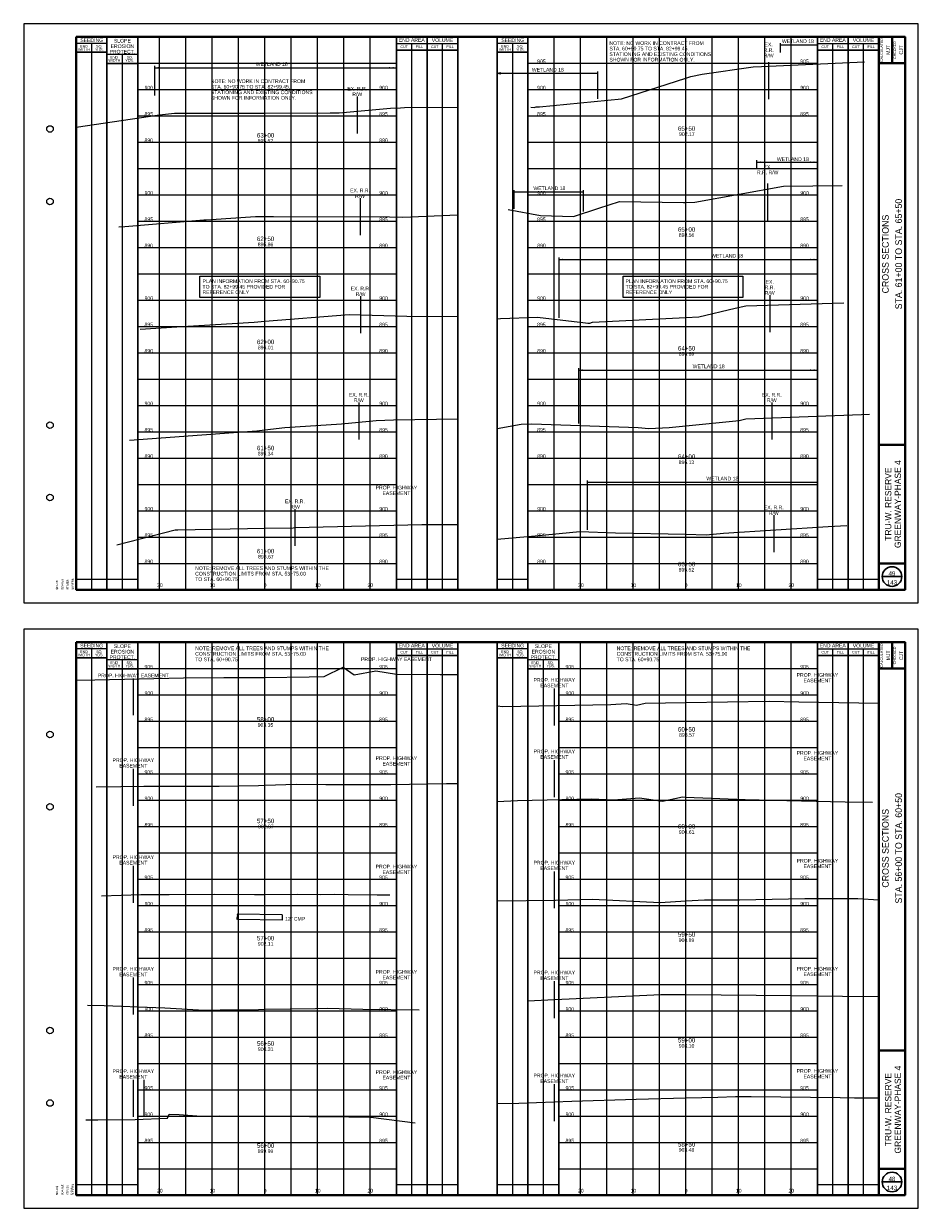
# Paper-space layout 'Layout1' of a CAD drawing. Header units: feet. Extents: x -1005 to 2379, y -670 to 6548.
# Tile 16 of 69: x -10 to 160, y 918 to 1142. Entities that reach past the tile are written whole.
import ezdxf
from ezdxf.enums import TextEntityAlignment as Align

# ---------------------------------------------------------------- set-up
doc = ezdxf.new("R2010")
doc.units = ezdxf.units.FT
doc.header["$LTSCALE"] = 5
doc.header["$MEASUREMENT"] = 0
for name, pattern in [('DGN Style 2', [150.837143, 90.502286, -60.334857]), ('DGN Style 3', [211.172, 150.837143, -60.334857]), ('DGN Style 5', [105.586, 45.251143, -60.334857]), ('esmtrrex', [4.75, 0.8, -0.325, -0.325, 0.8, -0.3, 0.8, -0.3, 0.8, -0.3]), ('esmtshpr', [5.35, 1, -0.175, -0.175, 4])]:
    doc.linetypes.add(name, pattern=pattern)
for name, color, linetype, lineweight in [('DR_X_Storm_Sewer', 151, 'DGN Style 5', 0), ('DR_X_Text', 7, 'Continuous', 0), ('EV_Ecological_Text', 7, 'Continuous', 13), ('RW_P_Esmt_SH', 193, 'esmtshpr', 40), ('RW_X_Esmt_RR', 6, 'esmtrrex', 30), ('SH_Border', 7, 'Continuous', 40), ('SH_Data', 7, 'Continuous', 0), ('SH_Major_Grid_Line', 254, 'Continuous', 13), ('SH_Text', 7, 'Continuous', 13), ('TX_P_5', 7, 'Continuous', 13), ('TX_P_Misc', 7, 'Continuous', 13), ('TX_X_5', 7, 'Continuous', 0), ('XS_X_Ground_Line', 3, 'DGN Style 2', 13)]:
    doc.layers.add(name, color=color, linetype=linetype, lineweight=lineweight)
doc.layers.add('SH_Cut_Line', color=7, linetype='DGN Style 3', lineweight=0, plot=False)
doc.styles.add('Slanted-Normal LS 0.50', font='font31.shx', dxfattribs={"height": 0.14})
doc.styles.add('Slanted-Sub Title', font='font31.shx', dxfattribs={"height": 0.17})
doc.styles.add('Style-CHAR_FAST_FONT', font='CHAR_FAST_FONT.shx')
doc.styles.add('Style-FONT1', font='FONT1.shx')
doc.styles.add('Style-font30', font='font30.shx')
doc.styles.add('Style-font31', font='font31.shx')
doc.styles.add('Style-font70', font='font70.shx')

# ---------------------------------------------------------------- blocks, each defined once
blk = doc.blocks.new('STAMP')
at = {"layer": 'TX_P_Misc', "linetype": 'Continuous', "lineweight": 13, "style": 'Style-CHAR_FAST_FONT'}
for s, p in [('$FILE$', (-0.773, 0)), ('$DATE$', (-0.573, 0)), ('$TIME$', (-0.373, 0)), ('$USER$', (-0.173, 0))]:
    blk.add_text(s, height=0.078, rotation=90, dxfattribs=at).set_placement(p, align=Align.TOP_LEFT)
blk = doc.blocks.new('XS POINT_64')
at = {"layer": 'RW_P_Esmt_SH', "linetype": 'Continuous', "lineweight": 13}
blk.add_line((0, 3.5), (0, -3.5), dxfattribs=at)
blk = doc.blocks.new('XS POINT_65')
at = {"layer": 'RW_P_Esmt_SH', "linetype": 'Continuous', "lineweight": 13}
blk.add_line((0, 3.5), (0, -3.5), dxfattribs=at)
blk = doc.blocks.new('XS POINT_66')
at = {"layer": 'RW_P_Esmt_SH', "linetype": 'Continuous', "lineweight": 13}
blk.add_line((0, 3.5), (0, -3.5), dxfattribs=at)
blk = doc.blocks.new('XS POINT_67')
at = {"layer": 'RW_P_Esmt_SH', "linetype": 'Continuous', "lineweight": 13}
blk.add_line((0, 3.5), (0, -3.5), dxfattribs=at)
blk = doc.blocks.new('XS POINT_68')
at = {"layer": 'RW_P_Esmt_SH', "linetype": 'Continuous', "lineweight": 13}
blk.add_line((0, 3.5), (0, -3.5), dxfattribs=at)
blk = doc.blocks.new('XS POINT_69')
at = {"layer": 'RW_P_Esmt_SH', "linetype": 'Continuous', "lineweight": 13}
blk.add_line((0, 3.5), (0, -3.5), dxfattribs=at)
blk = doc.blocks.new('XS POINT_70')
at = {"layer": 'RW_P_Esmt_SH', "linetype": 'Continuous', "lineweight": 13}
blk.add_line((0, 3.5), (0, -3.5), dxfattribs=at)
blk = doc.blocks.new('XS POINT_71')
at = {"layer": 'RW_P_Esmt_SH', "linetype": 'Continuous', "lineweight": 13}
blk.add_line((0, 3.5), (0, -3.5), dxfattribs=at)
blk = doc.blocks.new('XS POINT_72')
at = {"layer": 'RW_P_Esmt_SH', "linetype": 'Continuous', "lineweight": 13}
blk.add_line((0, 3.5), (0, -3.5), dxfattribs=at)
blk = doc.blocks.new('XS POINT_73')
at = {"layer": 'RW_P_Esmt_SH', "linetype": 'Continuous', "lineweight": 13}
blk.add_line((0, 3.5), (0, -3.5), dxfattribs=at)
blk = doc.blocks.new('XS POINT_74')
at = {"layer": 'RW_P_Esmt_SH', "linetype": 'Continuous', "lineweight": 13}
blk.add_line((0, 3.5), (0, -3.5), dxfattribs=at)
blk = doc.blocks.new('XS POINT_75')
at = {"layer": 'RW_P_Esmt_SH', "linetype": 'Continuous', "lineweight": 13}
blk.add_line((0, 3.5), (0, -3.5), dxfattribs=at)
blk = doc.blocks.new('XS POINT_76')
at = {"layer": 'RW_P_Esmt_SH', "linetype": 'Continuous', "lineweight": 13}
blk.add_line((0, 3.5), (0, -3.5), dxfattribs=at)
blk = doc.blocks.new('XS POINT_77')
at = {"layer": 'RW_P_Esmt_SH', "linetype": 'Continuous', "lineweight": 13}
blk.add_line((0, 3.5), (0, -3.5), dxfattribs=at)
blk = doc.blocks.new('XS POINT_78')
at = {"layer": 'RW_P_Esmt_SH', "linetype": 'Continuous', "lineweight": 13}
blk.add_line((0, 3.5), (0, -3.5), dxfattribs=at)
blk = doc.blocks.new('XS POINT_79')
at = {"layer": 'RW_P_Esmt_SH', "linetype": 'Continuous', "lineweight": 13}
blk.add_line((0, 3.5), (0, -3.5), dxfattribs=at)
blk = doc.blocks.new('XS POINT_80')
at = {"layer": 'RW_P_Esmt_SH', "linetype": 'Continuous', "lineweight": 13}
blk.add_line((0, 3.5), (0, -3.5), dxfattribs=at)
blk = doc.blocks.new('XS POINT_81')
at = {"layer": 'RW_P_Esmt_SH', "linetype": 'Continuous', "lineweight": 13}
blk.add_line((0, 3.5), (0, -3.5), dxfattribs=at)
blk = doc.blocks.new('XS POINT_82')
at = {"layer": 'RW_P_Esmt_SH', "linetype": 'Continuous', "lineweight": 13}
blk.add_line((0, 3.5), (0, -3.5), dxfattribs=at)
blk = doc.blocks.new('XS POINT_83')
at = {"layer": 'RW_P_Esmt_SH', "linetype": 'Continuous', "lineweight": 13}
blk.add_line((0, 3.5), (0, -3.5), dxfattribs=at)
blk = doc.blocks.new('XS POINT_84')
at = {"layer": 'RW_P_Esmt_SH', "linetype": 'Continuous', "lineweight": 13}
blk.add_line((0, 3.5), (0, -3.5), dxfattribs=at)
blk = doc.blocks.new('XS POINT_85')
at = {"layer": 'RW_P_Esmt_SH', "linetype": 'Continuous', "lineweight": 13}
blk.add_line((0, 3.5), (0, -3.5), dxfattribs=at)
blk = doc.blocks.new('XS POINT_86')
at = {"layer": 'RW_X_Esmt_RR', "linetype": 'DGN Style 3', "lineweight": 0}
blk.add_line((0, 3.5), (0, -3.5), dxfattribs=at)
blk = doc.blocks.new('XS POINT_87')
at = {"layer": 'RW_X_Esmt_RR', "linetype": 'DGN Style 3', "lineweight": 0}
blk.add_line((0, 3.5), (0, -3.5), dxfattribs=at)
blk = doc.blocks.new('XS POINT_88')
at = {"layer": 'RW_X_Esmt_RR', "linetype": 'DGN Style 3', "lineweight": 0}
blk.add_line((0, 3.5), (0, -3.5), dxfattribs=at)
blk = doc.blocks.new('XS POINT_89')
at = {"layer": 'RW_X_Esmt_RR', "linetype": 'DGN Style 3', "lineweight": 0}
blk.add_line((0, 3.5), (0, -3.5), dxfattribs=at)
blk = doc.blocks.new('XS POINT_90')
at = {"layer": 'RW_X_Esmt_RR', "linetype": 'DGN Style 3', "lineweight": 0}
blk.add_line((0, 3.5), (0, -3.5), dxfattribs=at)
blk = doc.blocks.new('XS POINT_91')
at = {"layer": 'RW_X_Esmt_RR', "linetype": 'DGN Style 3', "lineweight": 0}
blk.add_line((0, 3.5), (0, -3.5), dxfattribs=at)
blk = doc.blocks.new('XS POINT_92')
at = {"layer": 'RW_X_Esmt_RR', "linetype": 'DGN Style 3', "lineweight": 0}
blk.add_line((0, 3.5), (0, -3.5), dxfattribs=at)
blk = doc.blocks.new('XS POINT_93')
at = {"layer": 'RW_X_Esmt_RR', "linetype": 'DGN Style 3', "lineweight": 0}
blk.add_line((0, 3.5), (0, -3.5), dxfattribs=at)
blk = doc.blocks.new('XS POINT_94')
at = {"layer": 'RW_X_Esmt_RR', "linetype": 'DGN Style 3', "lineweight": 0}
blk.add_line((0, 3.5), (0, -3.5), dxfattribs=at)
blk = doc.blocks.new('XS POINT_95')
at = {"layer": 'RW_X_Esmt_RR', "linetype": 'DGN Style 3', "lineweight": 0}
blk.add_line((0, 3.5), (0, -3.5), dxfattribs=at)

psp = doc.layouts.get("Layout1")

# ---------------------------------------------------------------- linework, layer by layer
at = {"layer": 'DR_X_Storm_Sewer'}
for p, q in [((39.14, 973.23), (30.59, 973.35)), ((39.18, 972.23), (30.63, 972.35)), ((39.18, 972.23), (39.18, 973.23))]:
    psp.add_line(p, q, dxfattribs=at)
at = {"layer": 'DR_X_Storm_Sewer', "extrusion": (0, 0, -1)}
psp.add_arc((-31.02, 972.56), 0.474, 334.0379, 37.8343, dxfattribs=at)
at = {"layer": 'DR_X_Storm_Sewer'}
psp.add_arc((30.21, 973.06), 0.474, 334.0379, 37.8343, dxfattribs=at)
at = {"layer": 'EV_Ecological_Text', "color": 97, "linetype": 'Continuous', "lineweight": 0}
for p, q in [((133.8, 1137.04), (133.8, 1138.82)), ((133.8, 1138.47), (140.83, 1138.47)), ((14.93, 1128.88), (14.93, 1134.49)), ((14.93, 1134.14), (60.83, 1134.14)), ((99.11, 1133.06), (80, 1133.06)), ((99.11, 1128.23), (99.11, 1133.41)), ((129.32, 1115.14), (129.32, 1116.56)), ((129.32, 1116.21), (140.83, 1116.21)), ((83.21, 1107.33), (83.21, 1110.89)), ((83.21, 1110.54), (96.36, 1110.54)), ((96.36, 1106.84), (96.36, 1110.89)), ((91.73, 1086.64), (91.73, 1098.07)), ((91.73, 1097.72), (140.83, 1097.72)), ((95.51, 1066.57), (95.51, 1077.07)), ((95.51, 1076.72), (140.83, 1076.72)), ((97.12, 1046.34), (97.12, 1055.75)), ((97.12, 1055.4), (140.83, 1055.4))]:
    psp.add_line(p, q, dxfattribs=at)
at = {"layer": 'EV_Ecological_Text', "color": 4, "linetype": 'Continuous', "lineweight": 0, "flags": 128}
psp.add_lwpolyline([(80, 1133.09), (80.55, 1133.2), (80.55, 1132.92), (80, 1133.03)], dxfattribs=at)
at = {"layer": 'EV_Ecological_Text', "color": 4, "linetype": 'Continuous', "lineweight": 0}
for points in [[(134.5, 1138.33), (133.8, 1138.47), (134.5, 1138.61)], [(15.63, 1134), (14.93, 1134.14), (15.63, 1134.28)], [(130.02, 1116.07), (129.32, 1116.21), (130.02, 1116.35)], [(83.91, 1110.4), (83.21, 1110.54), (83.91, 1110.68)], [(92.43, 1097.58), (91.73, 1097.72), (92.43, 1097.86)], [(96.21, 1076.58), (95.51, 1076.72), (96.21, 1076.86)], [(97.82, 1055.26), (97.12, 1055.4), (97.82, 1055.54)]]:
    psp.add_solid(points, dxfattribs=at)
at = {"layer": 'EV_Ecological_Text', "color": 4, "linetype": 'Continuous', "lineweight": 0, "extrusion": (0, 0, -1)}
for points in [[(-139.43, 1138.61), (-140.13, 1138.47), (-139.43, 1138.33)], [(-140.13, 1138.61), (-140.83, 1138.47), (-140.13, 1138.33)], [(-59.43, 1134.28), (-60.13, 1134.14), (-59.43, 1134)], [(-60.13, 1134.28), (-60.83, 1134.14), (-60.13, 1134)], [(-98.41, 1133.2), (-99.11, 1133.06), (-98.41, 1132.92)], [(-139.43, 1116.35), (-140.13, 1116.21), (-139.43, 1116.07)], [(-140.13, 1116.35), (-140.83, 1116.21), (-140.13, 1116.07)], [(-95.66, 1110.68), (-96.36, 1110.54), (-95.66, 1110.4)], [(-139.43, 1097.86), (-140.13, 1097.72), (-139.43, 1097.58)], [(-140.13, 1097.86), (-140.83, 1097.72), (-140.13, 1097.58)], [(-139.43, 1076.86), (-140.13, 1076.72), (-139.43, 1076.58)], [(-140.13, 1076.86), (-140.83, 1076.72), (-140.13, 1076.58)], [(-139.43, 1055.54), (-140.13, 1055.4), (-139.43, 1055.26)], [(-140.13, 1055.54), (-140.83, 1055.4), (-140.13, 1055.26)]]:
    psp.add_solid(points, dxfattribs=at)
at = {"layer": 'SH_Border', "color": 7, "linetype": 'Continuous', "lineweight": 40}
for p, q in [((152.5, 1035), (152.5, 1140)), ((155, 1140), (155, 1135)), ((152.5, 1135), (157.5, 1135)), ((152.5, 1062.5), (157.5, 1062.5)), ((152.5, 1040), (157.5, 1040)), ((152.5, 920), (152.5, 1025)), ((155, 1025), (155, 1020)), ((152.5, 1020), (157.5, 1020)), ((152.5, 947.5), (157.5, 947.5)), ((152.5, 925), (157.5, 925))]:
    psp.add_line(p, q, dxfattribs=at)
at = {"layer": 'SH_Border', "color": 7, "linetype": 'Continuous', "lineweight": 40, "flags": 128}
for points in [[(0, 1140), (157.5, 1140), (157.5, 1035), (0, 1035), (0, 1140)], [(0, 1025), (157.5, 1025), (157.5, 920), (0, 920), (0, 1025)]]:
    psp.add_lwpolyline(points, close=True, dxfattribs=at)
at = {"layer": 'SH_Border', "color": 7, "linetype": 'Continuous', "lineweight": 0}
for centre in [(-5, 1122.5), (-5, 1108.75), (-5, 1066.25), (-5, 1052.5), (-5, 1007.5), (-5, 993.75), (-5, 951.25), (-5, 937.5)]:
    psp.add_circle(centre, 0.625, dxfattribs=at)
at = {"layer": 'SH_Cut_Line', "color": 7, "linetype": 'DGN Style 3', "lineweight": 0, "flags": 128}
for points in [[(-10, 1032.5), (160, 1032.5), (160, 1142.5), (-10, 1142.5), (-10, 1032.5)], [(-10, 917.5), (160, 917.5), (160, 1027.5), (-10, 1027.5), (-10, 917.5)]]:
    psp.add_lwpolyline(points, close=True, dxfattribs=at)
at = {"layer": 'SH_Data', "color": 7, "linetype": 'Continuous', "lineweight": 0}
for p, q in [((5.83, 1138.75), (0, 1138.75)), ((60.83, 1138.75), (72.5, 1138.75)), ((85.83, 1138.75), (80, 1138.75)), ((140.83, 1138.75), (152.5, 1138.75)), ((11.66, 1136.67), (5.83, 1136.67)), ((5.83, 1023.75), (0, 1023.75)), ((60.83, 1023.75), (72.5, 1023.75)), ((85.83, 1023.75), (80, 1023.75)), ((140.83, 1023.75), (152.5, 1023.75)), ((11.66, 1021.67), (5.83, 1021.67)), ((91.66, 1021.67), (85.83, 1021.67))]:
    psp.add_line(p, q, dxfattribs=at)
at = {"layer": 'SH_Data', "color": 7, "linetype": 'Continuous', "lineweight": 13}
for p, q in [((2.92, 1035), (2.92, 1138.75)), ((63.75, 1035), (63.75, 1138.75)), ((69.58, 1035), (69.58, 1138.75)), ((82.92, 1035), (82.92, 1138.75)), ((143.75, 1035), (143.75, 1138.75)), ((149.58, 1035), (149.58, 1138.75)), ((8.75, 1035), (8.75, 1136.67)), ((0, 1037), (11.66, 1037)), ((60.83, 1037), (72.5, 1037)), ((80, 1037), (85.83, 1037)), ((140.83, 1037), (152.5, 1037)), ((2.92, 920), (2.92, 1023.75)), ((63.75, 920), (63.75, 1023.75)), ((69.58, 920), (69.58, 1023.75)), ((82.92, 920), (82.92, 1023.75)), ((143.75, 920), (143.75, 1023.75)), ((149.58, 920), (149.58, 1023.75)), ((8.75, 920), (8.75, 1021.67)), ((88.75, 920), (88.75, 1021.67)), ((0, 922), (11.66, 922)), ((60.83, 922), (72.5, 922)), ((80, 922), (91.66, 922)), ((140.83, 922), (152.5, 922))]:
    psp.add_line(p, q, dxfattribs=at)
at = {"layer": 'SH_Data', "color": 7, "linetype": 'Continuous', "lineweight": 30}
for p, q in [((5.83, 1035), (5.83, 1140)), ((11.66, 1035), (11.66, 1140)), ((60.83, 1035), (60.83, 1140)), ((66.67, 1035), (66.67, 1140)), ((72.5, 1035), (72.5, 1140)), ((80, 1035), (80, 1140)), ((85.83, 1035), (85.83, 1140)), ((140.83, 1035), (140.83, 1140)), ((146.67, 1035), (146.67, 1140)), ((5.83, 1137.08), (0, 1137.08)), ((60.83, 1137.5), (72.5, 1137.5)), ((85.83, 1137.08), (80, 1137.08)), ((140.83, 1137.5), (152.5, 1137.5)), ((11.66, 1134.96), (5.83, 1134.96)), ((153.12, 1037.5), (156.88, 1037.5)), ((5.83, 920), (5.83, 1025)), ((11.66, 920), (11.66, 1025)), ((60.83, 920), (60.83, 1025)), ((66.67, 920), (66.67, 1025)), ((72.5, 920), (72.5, 1025)), ((80, 920), (80, 1025)), ((85.83, 920), (85.83, 1025)), ((91.66, 920), (91.66, 1025)), ((140.83, 920), (140.83, 1025)), ((146.67, 920), (146.67, 1025)), ((5.83, 1022.08), (0, 1022.08)), ((60.83, 1022.5), (72.5, 1022.5)), ((85.83, 1022.08), (80, 1022.08)), ((140.83, 1022.5), (152.5, 1022.5)), ((11.66, 1019.96), (5.83, 1019.96)), ((91.66, 1019.96), (85.83, 1019.96)), ((153.12, 922.5), (156.88, 922.5))]:
    psp.add_line(p, q, dxfattribs=at)
for centre in [(155, 1037.5), (155, 922.5)]:
    psp.add_circle(centre, 1.87, dxfattribs=at)
at = {"layer": 'SH_Major_Grid_Line', "color": 254, "linetype": 'Continuous', "lineweight": 13}
for p, q in [((15.83, 1035), (15.83, 1140)), ((20.83, 1035), (20.83, 1140)), ((25.83, 1035), (25.83, 1140)), ((30.83, 1035), (30.83, 1140)), ((35.83, 1035), (35.83, 1140)), ((40.83, 1035), (40.83, 1140)), ((45.83, 1035), (45.83, 1140)), ((50.83, 1035), (50.83, 1140)), ((55.83, 1035), (55.83, 1140)), ((90.83, 1035), (90.83, 1140)), ((95.83, 1035), (95.83, 1140)), ((100.83, 1035), (100.83, 1140)), ((105.83, 1035), (105.83, 1140)), ((110.83, 1035), (110.83, 1140)), ((115.83, 1035), (115.83, 1140)), ((120.83, 1035), (120.83, 1140)), ((125.83, 1035), (125.83, 1140)), ((130.83, 1035), (130.83, 1140)), ((135.83, 1035), (135.83, 1140)), ((5.83, 1135), (60.83, 1135)), ((85.83, 1135), (140.83, 1135)), ((11.66, 1130), (60.83, 1130)), ((85.83, 1130), (140.83, 1130)), ((11.66, 1125), (60.83, 1125)), ((85.83, 1125), (140.83, 1125)), ((11.66, 1120), (60.83, 1120)), ((85.83, 1120), (140.83, 1120)), ((11.66, 1115), (60.83, 1115)), ((85.83, 1115), (140.83, 1115)), ((11.66, 1110), (60.83, 1110)), ((85.83, 1110), (140.83, 1110)), ((11.66, 1105), (60.83, 1105)), ((85.83, 1105), (140.83, 1105)), ((11.66, 1100), (60.83, 1100)), ((85.83, 1100), (140.83, 1100)), ((11.66, 1095), (60.83, 1095)), ((85.83, 1095), (140.83, 1095)), ((11.66, 1090), (60.83, 1090)), ((85.83, 1090), (140.83, 1090)), ((11.66, 1085), (60.83, 1085)), ((85.83, 1085), (140.83, 1085)), ((11.66, 1080), (60.83, 1080)), ((85.83, 1080), (140.83, 1080)), ((11.66, 1075), (60.83, 1075)), ((85.83, 1075), (140.83, 1075)), ((11.66, 1070), (60.83, 1070)), ((85.83, 1070), (140.83, 1070)), ((11.66, 1065), (60.83, 1065)), ((85.83, 1065), (140.83, 1065)), ((11.66, 1060), (60.83, 1060)), ((85.83, 1060), (140.83, 1060)), ((11.66, 1055), (60.83, 1055)), ((85.83, 1055), (140.83, 1055)), ((11.66, 1050), (60.83, 1050)), ((85.83, 1050), (140.83, 1050)), ((11.66, 1045), (60.83, 1045)), ((85.83, 1045), (140.83, 1045)), ((11.66, 1040), (60.83, 1040)), ((85.83, 1040), (140.83, 1040)), ((15.83, 920), (15.83, 1025)), ((20.83, 920), (20.83, 1025)), ((25.83, 920), (25.83, 1025)), ((30.83, 920), (30.83, 1025)), ((35.83, 920), (35.83, 1025)), ((40.83, 920), (40.83, 1025)), ((45.83, 920), (45.83, 1025)), ((50.83, 920), (50.83, 1025)), ((55.83, 920), (55.83, 1025)), ((95.83, 920), (95.83, 1025)), ((100.83, 920), (100.83, 1025)), ((105.83, 920), (105.83, 1025)), ((110.83, 920), (110.83, 1025)), ((115.83, 920), (115.83, 1025)), ((120.83, 920), (120.83, 1025)), ((125.83, 920), (125.83, 1025)), ((130.83, 920), (130.83, 1025)), ((135.83, 920), (135.83, 1025)), ((11.66, 1020), (60.83, 1020)), ((91.66, 1020), (140.83, 1020)), ((11.66, 1015), (60.83, 1015)), ((91.66, 1015), (140.83, 1015)), ((11.66, 1010), (60.83, 1010)), ((91.66, 1010), (140.83, 1010)), ((11.66, 1005), (60.83, 1005)), ((91.66, 1005), (140.83, 1005)), ((11.66, 1000), (60.83, 1000)), ((91.66, 1000), (140.83, 1000)), ((11.66, 995), (60.83, 995)), ((91.66, 995), (140.83, 995)), ((11.66, 990), (60.83, 990)), ((91.66, 990), (140.83, 990)), ((11.66, 985), (60.83, 985)), ((91.66, 985), (140.83, 985)), ((11.66, 980), (60.83, 980)), ((91.66, 980), (140.83, 980)), ((11.66, 975), (60.83, 975)), ((91.66, 975), (140.83, 975)), ((11.66, 970), (60.83, 970)), ((91.66, 970), (140.83, 970)), ((11.66, 965), (60.83, 965)), ((91.66, 965), (140.83, 965)), ((11.66, 960), (60.83, 960)), ((91.66, 960), (140.83, 960)), ((11.66, 955), (60.83, 955)), ((91.66, 955), (140.83, 955)), ((11.66, 950), (60.83, 950)), ((91.66, 950), (140.83, 950)), ((11.66, 945), (60.83, 945)), ((91.66, 945), (140.83, 945)), ((11.66, 940), (60.83, 940)), ((91.66, 940), (140.83, 940)), ((11.66, 935), (60.83, 935)), ((91.66, 935), (140.83, 935)), ((11.66, 930), (60.83, 930)), ((91.66, 930), (140.83, 930)), ((11.66, 925), (60.83, 925)), ((91.66, 925), (140.83, 925))]:
    psp.add_line(p, q, dxfattribs=at)
at = {"layer": 'TX_P_5', "flags": 128}
for points in [[(23.5, 1094.55), (46.27, 1094.55), (46.27, 1090.47), (23.5, 1090.47), (23.5, 1094.55)], [(103.89, 1094.55), (126.66, 1094.55), (126.66, 1090.47), (103.89, 1090.47), (103.89, 1094.55)]]:
    psp.add_lwpolyline(points, close=True, dxfattribs=at)
at = {"layer": 'XS_X_Ground_Line', "flags": 128}
for points in [[(86.39, 1126.62), (86.99, 1126.56), (87.39, 1126.69), (88, 1126.69), (103.6, 1128.23), (115.83, 1132.17), (116.77, 1132.47), (118.92, 1132.89), (128.62, 1134.33), (130.19, 1134.35), (149.76, 1135.28)], [(0, 1122.87), (15.78, 1125.22), (18.64, 1125.49), (35.83, 1125.52), (48.21, 1125.55), (49.96, 1125.55), (59.68, 1126.45), (61.61, 1126.53), (62.35, 1126.56), (72.5, 1126.66)], [(82.05, 1107.19), (88.2, 1106.08), (94.48, 1105.88), (99.27, 1107.44), (103.23, 1108.73), (115.37, 1108.54), (115.83, 1108.56), (117.51, 1108.62), (134.39, 1111.67), (145.54, 1111.74)], [(8.07, 1103.91), (9.23, 1104.01), (24.22, 1105.22), (24.7, 1105.26), (25.64, 1105.32), (34.08, 1105.87), (35.83, 1105.86), (37.5, 1105.85), (59.52, 1105.83), (62.06, 1105.76), (72.5, 1106.22)], [(80, 1086.42), (80.59, 1086.53), (87.64, 1086.76), (96.78, 1085.71), (97.23, 1085.63), (97.61, 1085.62), (98.11, 1085.78), (115.83, 1086.69), (118.27, 1086.82), (125.18, 1088.45), (127.22, 1088.93), (145.83, 1089.47)], [(12.16, 1084.45), (19.09, 1084.91), (33.81, 1085.84), (35.83, 1086.01), (51.86, 1087.29), (62.78, 1086.96), (72.5, 1086.9)], [(10.08, 1063.4), (29.84, 1064.84), (34.32, 1065.15), (35.83, 1065.34), (39.62, 1065.8), (50.4, 1066.51), (56.98, 1067.12), (60.29, 1067.23), (72.5, 1067.43)], [(80, 1065.61), (84.54, 1066.46), (86.56, 1066.53), (106.77, 1065.82), (108.77, 1065.61), (112.64, 1065.81), (115.83, 1066.13), (125.95, 1067.12), (127.22, 1067.45), (149.22, 1068.27), (150.74, 1068.32)], [(7.73, 1043.49), (18.78, 1046.34), (19.28, 1046.36), (35.83, 1046.67), (41.2, 1046.77), (41.6, 1046.81), (65.68, 1047.35), (70.55, 1047.4), (72.5, 1047.41)], [(80, 1044.62), (87.22, 1045.24), (95.7, 1046.04), (102.47, 1045.81), (115.83, 1045.52), (119.66, 1045.44), (122.97, 1045.75), (142.86, 1047.02), (146.42, 1047.16)], [(0, 1017.8), (3.49, 1017.87), (20.4, 1018.28), (28.04, 1018.29), (35.83, 1018.35), (44.23, 1018.47), (47.08, 1018.54), (50.7, 1020.31), (52.83, 1018.85), (56.93, 1019.56), (60.87, 1018.94), (69.13, 1018.91), (72.5, 1018.86)], [(80, 1012.91), (81.03, 1012.84), (101.56, 1013.18), (104.48, 1013.38), (106.47, 1013.09), (108.07, 1013.46), (115.83, 1013.57), (131.63, 1013.81), (137.29, 1013.72), (152.5, 1013.42)], [(3.78, 997.55), (8.47, 997.61), (12.81, 997.65), (22.22, 997.67), (27.15, 997.68), (34.64, 997.83), (35.83, 997.87), (41.83, 998.07), (47.4, 998.02), (58.7, 997.97), (59.76, 998), (70.35, 998.18), (72.18, 998.19), (72.5, 998.19)], [(80, 994.75), (83.82, 994.93), (97.87, 995.3), (102.06, 995.11), (107.03, 995.46), (111.38, 994.84), (115.2, 995.64), (115.83, 995.61), (127.08, 995.13), (135.04, 994.98), (146.13, 994.71), (151.32, 994.67)], [(4.79, 976.86), (12.23, 977.09), (17.63, 977.13), (26.26, 977.19), (33.85, 977.09), (35.83, 977.11), (41.94, 977.16), (46.48, 977.13), (49.01, 977.15), (51.63, 977.13), (57.14, 977.06), (59.57, 977.03)], [(80, 975.92), (91.03, 976), (98.09, 976.24), (110.92, 975.56), (115.83, 975.89), (119.34, 976.12), (126.05, 976.08), (138.44, 976.37), (148.49, 976.35), (152.5, 976.12)], [(85.78, 956.9), (89.59, 957.08), (111.06, 958.14), (115.83, 958.1), (135.93, 957.92), (145.59, 957.82), (152.5, 957.7)], [(2.1, 956.08), (5.29, 956.04), (15.09, 955.66), (16.84, 955.56), (24.31, 955.16), (27.36, 955.22), (34.62, 955.29), (35.83, 955.31), (45.45, 955.47), (47.71, 955.49), (54.46, 955.35), (65.14, 955.19)], [(80, 937.41), (84.12, 937.47), (94.13, 937.85), (106.36, 938.22), (115.83, 938.48), (121.93, 938.64), (125.23, 938.72), (126.64, 938.74), (128.21, 938.76), (145.13, 938.55), (147.86, 938.48), (152.5, 938.5)], [(1.83, 934.31), (4.1, 934.32), (11.21, 934.39), (17.31, 934.63), (17.65, 935.37), (19.56, 935.34), (23.73, 935.01), (27.15, 935.06), (35.83, 934.99), (36.76, 934.99), (51.81, 934.9), (55.98, 934.84), (64.41, 933.75)]]:
    psp.add_lwpolyline(points, dxfattribs=at)

# ---------------------------------------------------------------- block references
at = {"layer": 'RW_P_Esmt_SH', "linetype": 'Continuous', "lineweight": 13}
for name, p in [('XS POINT_85', (60.83, 1049.24)), ('XS POINT_74', (60.83, 1017.78)), ('XS POINT_73', (10.83, 1014.64)), ('XS POINT_84', (140.83, 1013.65)), ('XS POINT_83', (90.83, 1012.7)), ('XS POINT_72', (60.83, 997.85)), ('XS POINT_81', (90.83, 999.12)), ('XS POINT_82', (140.83, 998.84)), ('XS POINT_71', (10.83, 997.47)), ('XS POINT_69', (10.83, 979.05)), ('XS POINT_79', (90.83, 978)), ('XS POINT_80', (140.83, 978.36)), ('XS POINT_70', (60.83, 977.25)), ('XS POINT_67', (10.83, 957.82)), ('XS POINT_68', (60.83, 957.25)), ('XS POINT_78', (140.83, 957.86)), ('XS POINT_77', (90.83, 957.13)), ('XS POINT_64', (10.83, 938.39)), ('XS POINT_66', (12.83, 938.39)), ('XS POINT_65', (60.83, 938.22)), ('XS POINT_75', (90.83, 937.56)), ('XS POINT_76', (140.83, 938.44))]:
    psp.add_blockref(name, p, dxfattribs=at)
at = {"layer": 'RW_X_Esmt_RR', "linetype": 'DGN Style 3', "lineweight": 0}
for name, p in [('XS POINT_95', (131.56, 1131.68)), ('XS POINT_90', (53.38, 1125.17)), ('XS POINT_94', (131.37, 1108.64)), ('XS POINT_89', (53.91, 1105.84)), ('XS POINT_88', (54.02, 1087.22)), ('XS POINT_93', (131.76, 1087.43)), ('XS POINT_87', (53.68, 1067.04)), ('XS POINT_92', (132.15, 1067.04)), ('XS POINT_86', (41.54, 1046.8)), ('XS POINT_91', (132.53, 1045.63))]:
    psp.add_blockref(name, p, dxfattribs=at)
at = {"layer": 'TX_P_Misc', "linetype": 'Continuous', "lineweight": 13, "xscale": 5, "yscale": 5, "zscale": 5}
for p in [(0, 1035), (0, 920)]:
    psp.add_blockref('STAMP', p, dxfattribs=at)

# ---------------------------------------------------------------- texts
at = {"layer": 'DR_X_Text', "style": 'Style-font31'}
psp.add_text('12" CMP', height=0.7, dxfattribs=at).set_placement((41.58, 972.83), align=Align.TOP_CENTER)
at = {"layer": 'EV_Ecological_Text', "color": 7, "linetype": 'Continuous', "lineweight": 0, "style": 'Slanted-Normal LS 0.50'}
for p in [(137.12, 1139.17), (37.13, 1134.84), (136.16, 1116.77), (123.67, 1098.42), (120.16, 1077.42), (122.76, 1056.1)]:
    psp.add_text('WETLAND 18', height=0.7, dxfattribs=at).set_placement(p, align=Align.MIDDLE_CENTER)
for p in [(86.56, 1133.76), (86.86, 1111.24)]:
    psp.add_text('WETLAND 18', height=0.7, dxfattribs=at).set_placement(p, align=Align.MIDDLE_LEFT)
at = {"layer": 'RW_P_Esmt_SH', "linetype": 'Continuous', "lineweight": 13, "char_height": 0.7, "attachment_point": 2, "line_spacing_factor": 0.9, "style": 'Style-font31'}
for s, insert in [('PROP. HIGHWAY\\PEASEMENT', (60.83, 1054.74)), ('PROP. HIGHWAY EASEMENT', (60.83, 1022.14)), ('PROP. HIGHWAY EASEMENT', (10.83, 1019.05)), ('PROP. HIGHWAY\\PEASEMENT', (90.83, 1018.2)), ('PROP. HIGHWAY\\PEASEMENT', (140.83, 1019.15)), ('PROP. HIGHWAY\\PEASEMENT', (90.83, 1004.62)), ('PROP. HIGHWAY\\PEASEMENT', (140.83, 1004.34)), ('PROP. HIGHWAY\\PEASEMENT', (10.83, 1002.97)), ('PROP. HIGHWAY\\PEASEMENT', (60.83, 1003.35)), ('PROP. HIGHWAY\\PEASEMENT', (10.83, 984.55)), ('PROP. HIGHWAY\\PEASEMENT', (90.83, 983.5)), ('PROP. HIGHWAY\\PEASEMENT', (140.83, 983.86)), ('PROP. HIGHWAY\\PEASEMENT', (60.83, 982.75)), ('PROP. HIGHWAY\\PEASEMENT', (10.83, 963.32)), ('PROP. HIGHWAY\\PEASEMENT', (140.83, 963.36)), ('PROP. HIGHWAY\\PEASEMENT', (60.83, 962.75)), ('PROP. HIGHWAY\\PEASEMENT', (90.83, 962.63)), ('PROP. HIGHWAY\\PEASEMENT', (10.83, 943.89)), ('PROP. HIGHWAY\\PEASEMENT', (60.83, 943.72)), ('PROP. HIGHWAY\\PEASEMENT', (90.83, 943.06)), ('PROP. HIGHWAY\\PEASEMENT', (140.83, 943.94))]:
    psp.add_mtext(s, dxfattribs=dict(at, insert=insert))
at = {"layer": 'RW_X_Esmt_RR', "linetype": 'Continuous', "lineweight": 0, "char_height": 0.7, "attachment_point": 8, "line_spacing_factor": 0.9, "style": 'Style-font31'}
for s, insert in [('EX.\\PR.R.\\PR/W', (131.56, 1136.09)), ('EX. R.R.\\PR/W', (53.38, 1128.74)), ('EX.\\PR.R. R/W', (131.37, 1113.89)), ('EX. R.R.\\PR/W', (53.91, 1109.41)), ('EX.\\PR.R.\\PR/W', (131.76, 1091)), ('EX. R.R.\\PR/W', (54.02, 1090.79)), ('EX. R.R.\\PR/W', (53.68, 1070.61)), ('EX. R.R.\\PR/W', (132.15, 1070.61)), ('EX. R.R.\\PR/W', (41.54, 1050.37)), ('EX. R.R.\\PR/W', (132.53, 1049.2))]:
    psp.add_mtext(s, dxfattribs=dict(at, insert=insert))
at = {"layer": 'SH_Border', "color": 7, "linetype": 'Continuous', "lineweight": 0, "style": 'Style-FONT1'}
psp.add_text('`````', height=0.625, rotation=90, dxfattribs=at).set_placement((-0.38, 920))
at = {"layer": 'SH_Data', "color": 7, "linetype": 'Continuous', "lineweight": 13, "style": 'Style-font30'}
for s, p in [('SEEDING', (2.92, 1139.38)), ('END AREA', (63.75, 1139.4)), ('VOLUME', (69.59, 1139.38)), ('SEEDING', (82.92, 1139.38)), ('END AREA', (143.75, 1139.4)), ('VOLUME', (149.59, 1139.38)), ('SEEDING', (2.92, 1024.38)), ('END AREA', (63.75, 1024.4)), ('VOLUME', (69.59, 1024.38)), ('SEEDING', (82.92, 1024.38)), ('END AREA', (143.75, 1024.4)), ('VOLUME', (149.59, 1024.38))]:
    psp.add_text(s, height=0.7, dxfattribs=at).set_placement(p, align=Align.MIDDLE_CENTER)
at = {"layer": 'SH_Data', "color": 7, "linetype": 'Continuous', "lineweight": 0, "style": 'Style-font30'}
for s, p in [('CALCULATED', (152.76, 1137.5)), ('CHECKED', (155.26, 1137.5)), ('CALCULATED', (152.76, 1022.5)), ('CHECKED', (155.26, 1022.5))]:
    psp.add_text(s, height=0.5, rotation=90, dxfattribs=at).set_placement(p, align=Align.TOP_CENTER)
for s, p in [('CUT', (62.29, 1138.12)), ('FILL', (65.21, 1138.12)), ('CUT', (68.13, 1138.12)), ('FILL', (71.04, 1138.12)), ('CUT', (142.29, 1138.12)), ('FILL', (145.21, 1138.12)), ('CUT', (148.13, 1138.12)), ('FILL', (151.04, 1138.12)), ('CUT', (62.29, 1023.12)), ('FILL', (65.21, 1023.12)), ('CUT', (68.13, 1023.12)), ('FILL', (71.04, 1023.12)), ('CUT', (142.29, 1023.12)), ('FILL', (145.21, 1023.12)), ('CUT', (148.13, 1023.12)), ('FILL', (151.04, 1023.12))]:
    psp.add_text(s, height=0.5, dxfattribs=at).set_placement(p, align=Align.MIDDLE_CENTER)
at = {"layer": 'SH_Data', "color": 7, "linetype": 'Continuous', "lineweight": 13, "style": 'Style-font30'}
for s, p in [('MJT', (154.6, 1137.52)), ('CJT', (157.1, 1137.52)), ('MJT', (154.6, 1022.52)), ('CJT', (157.1, 1022.52))]:
    psp.add_text(s, height=0.7, rotation=90, dxfattribs=at).set_placement(p, align=Align.CENTER)
at = {"layer": 'SH_Data', "color": 7, "linetype": 'Continuous', "lineweight": 0, "style": 'Style-font70'}
for s, p in [('STA. 61+00 TO STA. 65+50', (156.26, 1098.75)), ('CROSS SECTIONS', (153.75, 1098.75)), ('CROSS SECTIONS', (153.75, 985.88))]:
    psp.add_text(s, height=1.25, rotation=90, dxfattribs=at).set_placement(p, align=Align.MIDDLE_CENTER)
at = {"layer": 'SH_Data', "style": 'Style-font70'}
psp.add_text('STA. 56+00 TO STA. 60+50', height=1.25, rotation=90, dxfattribs=at).set_placement((156.26, 985.88), align=Align.MIDDLE_CENTER)
at = {"layer": 'SH_Data', "color": 7, "linetype": 'Continuous', "lineweight": 13, "char_height": 0.7, "attachment_point": 5, "line_spacing_factor": 0.892896, "style": 'Style-font30'}
for insert in [(8.75, 1138.22), (8.75, 1023.22), (88.75, 1023.22)]:
    psp.add_mtext('SLOPE\\PEROSION\\PPROTECT.', dxfattribs=dict(at, insert=insert))
at = {"layer": 'SH_Data', "color": 7, "linetype": 'Continuous', "lineweight": 0, "char_height": 0.7, "attachment_point": 5, "line_spacing_factor": 0.728571, "style": 'Style-font30'}
for s, insert in [('\\H0.714286x;END\\PWIDTH', (1.46, 1137.9)), ('\\H0.714286x;SQ.\\PYDS.', (4.37, 1137.9)), ('\\H0.714286x;END\\PWIDTH', (7.22, 1135.82)), ('\\H0.714286x;SQ.\\PYDS.', (10.14, 1135.82)), ('\\H0.714286x;END\\PWIDTH', (81.46, 1137.9)), ('\\H0.714286x;SQ.\\PYDS.', (84.37, 1137.9)), ('\\H0.714286x;END\\PWIDTH', (1.46, 1022.9)), ('\\H0.714286x;SQ.\\PYDS.', (4.37, 1022.9)), ('\\H0.714286x;END\\PWIDTH', (81.46, 1022.9)), ('\\H0.714286x;SQ.\\PYDS.', (84.37, 1022.9)), ('\\H0.714286x;END\\PWIDTH', (7.22, 1020.82)), ('\\H0.714286x;SQ.\\PYDS.', (10.14, 1020.82)), ('\\H0.714286x;END\\PWIDTH', (87.22, 1020.82)), ('\\H0.714286x;SQ.\\PYDS.', (90.14, 1020.82))]:
    psp.add_mtext(s, dxfattribs=dict(at, insert=insert))
at = {"layer": 'SH_Data', "lineweight": 13, "char_height": 0.85, "attachment_point": 8, "style": 'Style-font30'}
for s, insert, line_spacing_factor in [('49\\P', (155, 1037.64), 1.08), ('143\\P', (155, 1035.94), 0.6), ('48\\P', (155, 922.64), 1.08), ('143\\P', (155, 920.94), 0.6)]:
    psp.add_mtext(s, dxfattribs=dict(at, insert=insert, line_spacing_factor=line_spacing_factor))
at = {"layer": 'SH_Text', "style": 'Style-font31'}
for s, p in [('905', (88.37, 1135)), ('905', (138.37, 1135)), ('900', (13.78, 1130)), ('900', (58.39, 1130)), ('900', (88.39, 1130)), ('900', (138.39, 1130)), ('895', (13.77, 1125)), ('895', (58.37, 1125)), ('895', (88.37, 1125)), ('895', (138.37, 1125)), ('890', (13.77, 1120)), ('890', (58.37, 1120)), ('900', (13.78, 1110)), ('900', (58.39, 1110)), ('900', (88.39, 1110)), ('900', (138.39, 1110)), ('895', (13.77, 1105)), ('895', (58.37, 1105)), ('895', (88.37, 1105)), ('895', (138.37, 1105)), ('890', (13.77, 1100)), ('890', (58.37, 1100)), ('890', (88.39, 1100)), ('890', (138.37, 1100)), ('900', (13.78, 1090)), ('900', (58.39, 1090)), ('900', (88.39, 1090)), ('900', (138.39, 1090)), ('895', (13.77, 1085)), ('895', (58.37, 1085)), ('895', (88.37, 1085)), ('895', (138.37, 1085)), ('890', (13.77, 1080)), ('890', (58.37, 1080)), ('890', (88.39, 1080)), ('890', (138.37, 1080)), ('900', (13.78, 1070)), ('900', (58.39, 1070)), ('900', (88.39, 1070)), ('900', (138.39, 1070)), ('895', (13.77, 1065)), ('895', (58.37, 1065)), ('895', (88.37, 1065)), ('895', (138.37, 1065)), ('890', (13.77, 1060)), ('890', (58.37, 1060)), ('890', (88.39, 1060)), ('890', (138.37, 1060)), ('900', (13.78, 1050)), ('900', (58.39, 1050)), ('900', (88.39, 1050)), ('900', (138.39, 1050)), ('895', (13.77, 1045)), ('895', (58.37, 1045)), ('895', (88.37, 1045)), ('895', (138.37, 1045)), ('890', (13.77, 1040)), ('890', (58.37, 1040)), ('890', (88.39, 1040)), ('890', (138.37, 1040)), ('20', (15.87, 1035.5)), ('10', (25.87, 1035.5)), ('0', (35.87, 1035.5)), ('0', (35.87, 1035.5)), ('10', (45.87, 1035.5)), ('20', (55.87, 1035.5)), ('20', (95.87, 1035.5)), ('10', (105.87, 1035.5)), ('0', (115.87, 1035.5)), ('0', (115.87, 1035.5)), ('10', (125.87, 1035.5)), ('20', (135.87, 1035.5)), ('905', (13.77, 1020)), ('905', (58.37, 1020)), ('905', (93.77, 1020)), ('905', (138.37, 1020)), ('900', (13.78, 1015)), ('900', (58.39, 1015)), ('900', (93.78, 1015)), ('900', (138.39, 1015)), ('895', (13.77, 1010)), ('895', (58.37, 1010)), ('895', (93.77, 1010)), ('895', (138.37, 1010)), ('905', (13.77, 1000)), ('905', (58.37, 1000)), ('905', (93.77, 1000)), ('905', (138.37, 1000)), ('900', (13.78, 995)), ('900', (58.39, 995)), ('900', (93.78, 995)), ('900', (138.39, 995)), ('895', (13.77, 990)), ('895', (58.37, 990)), ('895', (93.77, 990)), ('895', (138.37, 990)), ('905', (13.77, 980)), ('905', (58.37, 980)), ('905', (93.77, 980)), ('905', (138.37, 980)), ('900', (13.78, 975)), ('900', (58.39, 975)), ('900', (93.78, 975)), ('900', (138.39, 975)), ('895', (13.77, 970)), ('895', (58.37, 970)), ('895', (93.77, 970)), ('895', (138.37, 970)), ('905', (13.77, 960)), ('905', (58.37, 960)), ('905', (93.77, 960)), ('905', (138.37, 960)), ('900', (13.78, 955)), ('900', (58.39, 955)), ('900', (93.78, 955)), ('900', (138.39, 955)), ('895', (13.77, 950)), ('895', (58.37, 950)), ('895', (93.77, 950)), ('895', (138.37, 950)), ('905', (13.77, 940)), ('905', (58.37, 940)), ('905', (93.77, 940)), ('905', (138.37, 940)), ('900', (13.78, 935)), ('900', (58.39, 935)), ('900', (93.78, 935)), ('900', (138.39, 935)), ('895', (13.77, 930)), ('895', (58.37, 930)), ('895', (93.77, 930)), ('895', (138.37, 930)), ('20', (15.87, 920.5)), ('10', (25.87, 920.5)), ('0', (35.87, 920.5)), ('0', (35.87, 920.5)), ('10', (45.87, 920.5)), ('20', (55.87, 920.5)), ('20', (95.87, 920.5)), ('10', (105.87, 920.5)), ('0', (115.87, 920.5)), ('0', (115.87, 920.5)), ('10', (125.87, 920.5)), ('20', (135.87, 920.5))]:
    psp.add_text(s, height=0.7, dxfattribs=at).set_placement(p, align=Align.CENTER)
at = {"layer": 'SH_Text', "char_height": 1.2, "attachment_point": 5, "rotation": 90, "line_spacing_factor": 0.9125, "style": 'Slanted-Normal LS 0.50'}
for insert in [(155.2, 1051.25), (155.2, 936.25)]:
    psp.add_mtext('\\Ffont70;TRU-W. RESERVE\\PGREENWAY-PHASE 4', dxfattribs=dict(at, insert=insert))
at = {"layer": 'TX_P_5', "char_height": 0.7, "attachment_point": 1, "rotation": 360, "line_spacing_factor": 0.9, "style": 'Slanted-Normal LS 0.50'}
for s, insert in [('NOTE: NO WORK IN CONTRACT FROM\\PSTA. 60+90.75 TO STA. 82+99.45.\\PSTATIONING AND EXISTING CONDITIONS \\PSHOWN FOR INFORMATION ONLY.\\P\\P\\P\\P\\P\\P', (101.3, 1139.17)), ('NOTE: NO WORK IN CONTRACT FROM\\PSTA. 60+90.75 TO STA. 82+99.45.\\PSTATIONING AND EXISTING CONDITIONS \\PSHOWN FOR INFORMATION ONLY.\\P\\P\\P\\P\\P\\P', (25.57, 1131.92)), ('NOTE: REMOVE ALL TREES AND STUMPS WITHIN THE\\PCONSTRUCTION LIMITS FROM STA. 53+75.00\\PTO STA. 60+90.75', (22.59, 1039.44)), ('NOTE: REMOVE ALL TREES AND STUMPS WITHIN THE\\PCONSTRUCTION LIMITS FROM STA. 53+75.00\\PTO STA. 60+90.75\\P\\P\\P\\P', (22.59, 1024.21)), ('NOTE: REMOVE ALL TREES AND STUMPS WITHIN THE\\PCONSTRUCTION LIMITS FROM STA. 53+75.00\\PTO STA. 60+90.75', (102.68, 1024.21))]:
    psp.add_mtext(s, dxfattribs=dict(at, insert=insert))
at = {"layer": 'TX_P_5', "char_height": 0.85, "attachment_point": 5, "line_spacing_factor": 0.6, "style": 'Slanted-Sub Title'}
for s, insert in [('65+50', (115.97, 1122.59)), ('63+00', (35.97, 1121.3)), ('65+00', (115.97, 1103.42)), ('62+50', (35.97, 1101.64)), ('62+00', (35.97, 1082.05)), ('64+50', (115.97, 1080.84)), ('61+50', (35.97, 1061.9)), ('64+00', (115.97, 1060.26)), ('61+00', (35.97, 1042.32)), ('63+50', (115.97, 1039.85)), ('58+00', (35.97, 1010.36)), ('60+50', (115.97, 1008.47)), ('57+50', (35.97, 991.07)), ('60+00', (115.97, 990.03)), ('59+50', (115.97, 969.49)), ('57+00', (35.97, 968.79)), ('59+00', (115.97, 949.41)), ('56+50', (35.97, 948.78)), ('56+00', (35.97, 929.4)), ('58+50', (115.97, 929.65))]:
    psp.add_mtext(s, dxfattribs=dict(at, insert=insert))
at = {"layer": 'TX_P_5', "linetype": 'Continuous', "char_height": 0.7, "attachment_point": 1, "rotation": 360, "line_spacing_factor": 0.9, "style": 'Slanted-Normal LS 0.50'}
for s, insert in [('PLAN INFORMATION FROM STA. 60+90.75\\PTO STA. 82+99.45 PROVIDED FOR\\PREFERENCE ONLY', (23.98, 1093.94)), ('PLAN INFORMATION FROM STA. 60+90.75\\PTO STA. 82+99.45 PROVIDED FOR\\PREFERENCE ONLY\\P\\P\\P', (104.37, 1093.94))]:
    psp.add_mtext(s, dxfattribs=dict(at, insert=insert))
at = {"layer": 'TX_X_5', "style": 'Style-font31'}
for s, p in [('895.52', (35.93, 1120.6)), ('902.17', (116.02, 1121.88)), ('898.56', (115.96, 1102.71)), ('895.86', (35.96, 1100.93)), ('896.01', (35.98, 1081.34)), ('896.69', (115.95, 1080.13)), ('895.34', (35.96, 1061.19)), ('896.13', (115.94, 1059.56)), ('896.67', (36.02, 1041.61)), ('895.52', (115.93, 1039.14)), ('903.35', (35.95, 1009.65)), ('898.57', (116.02, 1007.76)), ('902.87', (36.02, 990.36)), ('900.61', (115.98, 989.32)), ('902.11', (35.98, 968.08)), ('900.89', (115.95, 968.78)), ('900.31', (35.98, 948.07)), ('903.10', (115.97, 948.7)), ('899.99', (35.95, 928.69)), ('903.48', (115.95, 928.94))]:
    psp.add_text(s, height=0.7, dxfattribs=at).set_placement(p, align=Align.TOP_CENTER)

doc.saveas('drawing.dxf')
